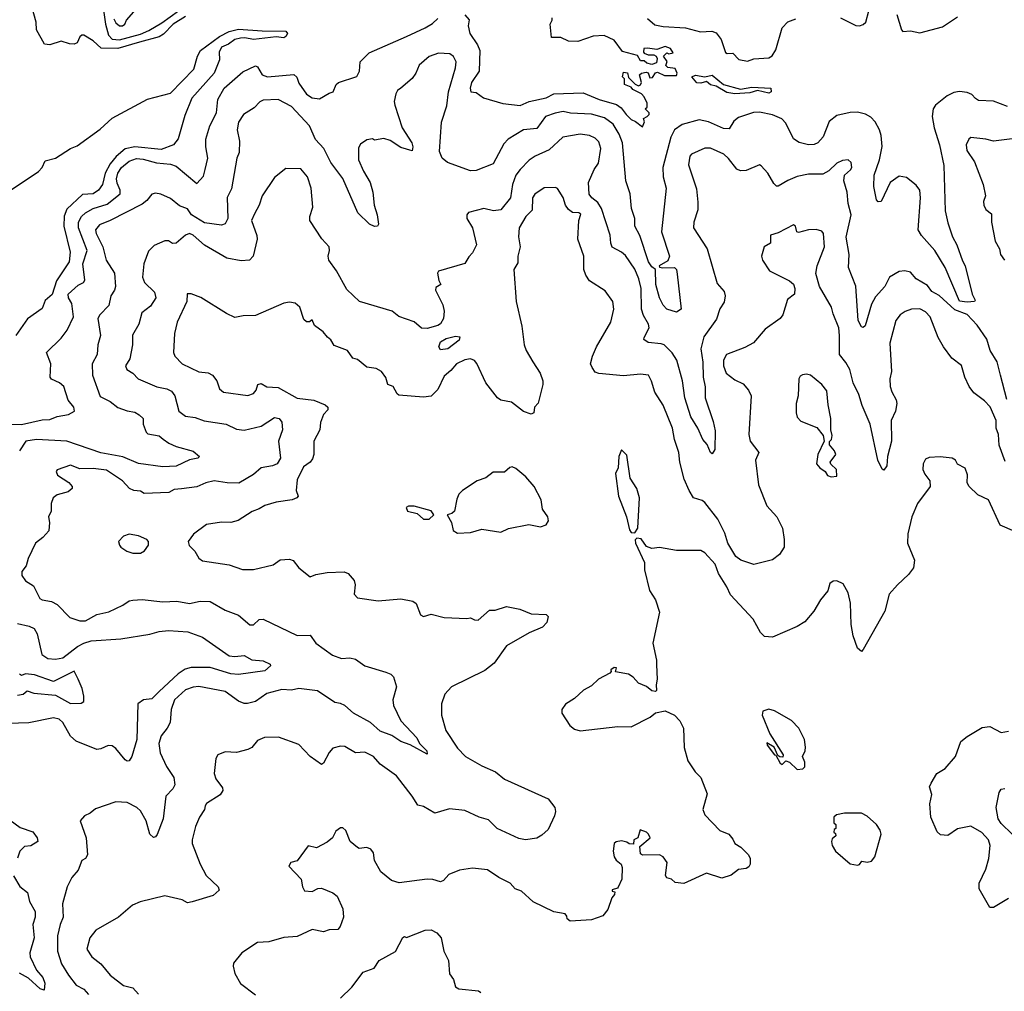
# Model space of a CAD drawing. Extents: x 1552033 to 1694788, y 811965 to 917215.
# Tile 162 of 256: x 1618386 to 1623602, y 863002 to 868148. Entities that reach past the tile are written whole.
import ezdxf

# ---------------------------------------------------------------- set-up
doc = ezdxf.new("R2010")
doc.units = 0

msp = doc.modelspace()

# ---------------------------------------------------------------- linework, layer by layer
at = {"layer": '0CON20XD'}
for points in [[(1619265, 868164.8), (1619198.7, 868125), (1619148.1, 868071.9), (1619125, 868057.1), (1619020.9, 868029.1), (1618905, 867995.9), (1618817, 867997), (1618775, 868036.2), (1618725, 868066), (1618715, 868066), (1618705, 868057.5), (1618689.6, 868025), (1618675, 868017.4), (1618649.4, 868019.4), (1618605, 868034.9), (1618544.7, 868014.7), (1618517.5, 868017.5), (1618475.4, 868095), (1618473.4, 868135), (1618433.8, 868276.2)], [(1618824.9, 868235), (1618841.2, 868125), (1618856.4, 868066.4), (1618876.2, 868045), (1618915, 868040.9), (1619025, 868071.6), (1619069.4, 868090.6), (1619139.1, 868130.9), (1619227.8, 868195)], [(1618885, 868152.5), (1618895, 868130.5), (1618915, 868116), (1618930, 868115), (1618942.5, 868125), (1618952.5, 868145), (1619042.3, 868247.7)], [(1620745, 868173), (1620766.9, 868146.9), (1620762.7, 868115), (1620771.1, 868075), (1620812, 868015), (1620824.2, 867984.2), (1620819.6, 867875), (1620779.5, 867815), (1620771.9, 867785), (1620776.4, 867766.4), (1620805, 867762), (1620843.3, 867733.3), (1620945, 867703.2), (1621036.9, 867693.1), (1621085, 867714.7), (1621175, 867733.8), (1621215, 867755.6), (1621371.1, 867761.1), (1621456.7, 867725), (1621548.6, 867698.6), (1621571.7, 867681.7), (1621598.6, 867645), (1621625, 867618.8), (1621648.8, 867608.8), (1621685, 867580), (1621696.4, 867606.4), (1621690, 867625), (1621710, 867635), (1621720, 867645), (1621720, 867655), (1621700, 867675), (1621710, 867685), (1621710, 867705), (1621695, 867740), (1621680, 867755), (1621635, 867777.5), (1621625, 867790), (1621590, 867805), (1621590, 867835), (1621580, 867845), (1621585, 867870), (1621606.4, 867866.4), (1621611.7, 867841.7), (1621647, 867807), (1621665, 867797.5), (1621675, 867802.5), (1621680, 867815), (1621670, 867855), (1621680, 867865), (1621705, 867870), (1621716.1, 867866.1), (1621725, 867840), (1621738.3, 867841.7), (1621753.6, 867866.4), (1621765, 867870), (1621802.3, 867852.3), (1621865, 867852.5), (1621868.8, 867865), (1621859.3, 867889.3), (1621820, 867895), (1621810, 867905), (1621817, 867927), (1621797.5, 867955), (1621815, 867972.5), (1621825, 867967.5), (1621848.3, 867971.7), (1621833.3, 867995), (1621805, 868005.7), (1621760.7, 867989.3), (1621712.3, 867997.7), (1621692.5, 867995), (1621690, 867975), (1621695, 867970), (1621715, 867962.5), (1621745, 867962.5), (1621757.5, 867955), (1621763, 867943), (1621760, 867920), (1621735, 867911.2), (1621708.3, 867918.3), (1621695, 867930), (1621675, 867930), (1621658.8, 867958.8), (1621580, 867980), (1621535, 868039.4), (1621482.5, 868065), (1621425, 868060), (1621342.1, 868032.1), (1621293.8, 868033.8), (1621253.3, 868053.3), (1621203.9, 868053.9), (1621196.7, 868125), (1621207.5, 868145), (1621207, 868157)], [(1622735, 868158.2), (1622815, 868117.5), (1622835, 868115.4), (1622855, 868122.2), (1622868.9, 868135), (1622884.1, 868195)], [(1623032.9, 868175), (1623057.5, 868095), (1623065, 868086), (1623105, 868088.2), (1623155, 868078.1), (1623275, 868110.8), (1623355, 868163.8)], [(1619368.2, 867355), (1619382.9, 867415), (1619371.6, 867475), (1619371.3, 867515), (1619392.5, 867585), (1619428.9, 867655), (1619435.6, 867725), (1619468.6, 867785), (1619567.6, 867872.4), (1619635, 867904.2), (1619645, 867898), (1619671.1, 867855), (1619699.2, 867845), (1619837.8, 867857.8), (1619853.8, 867843.8), (1619865, 867812.2), (1619905, 867754), (1619935, 867734.2), (1619975, 867728), (1620025, 867758.8), (1620047.5, 867765), (1620062.5, 867805), (1620075.4, 867814.6), (1620172.4, 867847.6), (1620186, 867875), (1620189.6, 867925), (1620237.4, 867972.6), (1620435, 868059.2), (1620533.6, 868105), (1620572.1, 868127.9), (1620602, 868155)], [(1621711.4, 868155), (1621751.1, 868121.1), (1621795, 868111.6), (1621914.2, 868104.2), (1621993.6, 868083.6), (1622053.1, 868086.9), (1622075, 868077.5), (1622103.1, 868043.1), (1622125, 867974.2), (1622135, 867968), (1622165, 867970.8), (1622196.2, 867936.2), (1622242.6, 867927.4), (1622275, 867940.7), (1622354.4, 867945.6), (1622373.4, 867956.6), (1622392.4, 867987.6), (1622425.3, 868105), (1622455, 868136.7), (1622498.3, 868151.7)], [(1618324, 867236), (1618485, 867344.6), (1618505.2, 867364.8), (1618520.2, 867399.8), (1618576.1, 867413.9), (1618655, 867465.4), (1618689.4, 867480.6), (1618812.8, 867567.2), (1618875, 867626.4), (1619062.9, 867727.1), (1619185, 867758.2), (1619308.1, 867885), (1619328.2, 867955), (1619343.9, 867985), (1619445, 868058.5), (1619495, 868086), (1619545, 868097), (1619669.7, 868089.7), (1619795, 868087.4), (1619804.3, 868075), (1619795, 868058.4), (1619785, 868050.9), (1619745, 868057.1), (1619625, 868043.4), (1619577.9, 868052.1), (1619555, 868050.3), (1619525, 868043.6), (1619491.7, 868018.3), (1619455, 868002.5), (1619441.9, 867975), (1619444.4, 867935), (1619416.7, 867865), (1619297.1, 867732.9), (1619260.4, 867639.6), (1619225, 867517.5), (1619200, 867485), (1619135, 867460.4), (1618995, 867475.2), (1618945, 867464.7), (1618897, 867423), (1618865.5, 867385), (1618839, 867335), (1618823.9, 867275), (1618803.7, 867245)], [(1623618.7, 867688.7), (1623545.8, 867715.8), (1623465, 867720), (1623449.7, 867729.7), (1623431.1, 867751.1), (1623405, 867762.7), (1623365, 867768), (1623335, 867762), (1623300, 867745), (1623237.3, 867695), (1623224.7, 867675), (1623221.1, 867635), (1623230.9, 867575), (1623259.6, 867485), (1623282.5, 867375), (1623288.8, 867135), (1623302.7, 867072.7), (1623327.8, 866997.8), (1623351.6, 866955), (1623380.6, 866870.6), (1623395.6, 866845), (1623431.9, 866695), (1623447.3, 866662.7), (1623444.3, 866655.7), (1623405, 866652.2), (1623365, 866657.5), (1623289.2, 866835), (1623235, 866924.8), (1623163.3, 867005), (1623146.6, 867035), (1623159.2, 867205), (1623154.5, 867245), (1623135, 867271.5), (1623085, 867311.5), (1623045, 867318.9), (1622997.5, 867285), (1622949.4, 867185), (1622935, 867182.5), (1622925, 867194.2), (1622911.4, 867265), (1622913.1, 867325), (1622940.7, 867405), (1622956, 867476), (1622950.9, 867535), (1622941.6, 867565), (1622917.6, 867607.6), (1622895, 867630.9), (1622867.3, 867647.3), (1622825, 867658.4), (1622785, 867656.5), (1622715, 867640), (1622675, 867609.5), (1622643, 867527), (1622615, 867495.3), (1622595, 867486.5), (1622565, 867484.2), (1622515, 867497.5), (1622485, 867516.5), (1622445, 867599.5), (1622423.2, 867623.2), (1622375, 867644.8), (1622305, 867658.1), (1622273.4, 867656.6), (1622195, 867629.6), (1622169.4, 867610.6), (1622145, 867570), (1622115, 867572.2), (1622035, 867606.8), (1621985, 867617.1), (1621895, 867592.5), (1621855.5, 867565), (1621836, 867525), (1621794, 867365), (1621794.6, 867315), (1621810.4, 867255), (1621785.6, 867025), (1621828.5, 866895), (1621819.2, 866870.8), (1621773.6, 866843.6), (1621776.4, 866836.4), (1621793, 866833), (1621855, 866835.7), (1621866.4, 866825), (1621869.3, 866800.7), (1621890, 866615), (1621865, 866598.8), (1621815, 866614.6), (1621795, 866636.2), (1621775.7, 866675), (1621755.6, 866745), (1621754, 866825), (1621735, 866839.2), (1621718.1, 866865), (1621671.4, 867005), (1621644.6, 867055), (1621645.8, 867095), (1621628, 867148), (1621620.5, 867225), (1621596.7, 867295), (1621579.8, 867495), (1621562.3, 867542.3), (1621530, 867595), (1621485, 867627.3), (1621415, 867647.3), (1621303.5, 867653.5), (1621265, 867661.6), (1621222.9, 867652.9), (1621171.3, 867635), (1621125, 867572.3), (1621055, 867563.8), (1620974.2, 867515), (1620950.4, 867489.6), (1620895, 867384.3), (1620805, 867349.2), (1620775, 867347.2), (1620651.9, 867391.9), (1620624.4, 867415), (1620609.6, 867449.6), (1620620.3, 867605), (1620648, 867692), (1620658.4, 867765), (1620695, 867892.5), (1620698.2, 867925), (1620685, 867952.5), (1620665, 867966.5), (1620605, 867970.8), (1620555, 867952.5), (1620502.4, 867907.6), (1620485, 867864.2), (1620465, 867837.1), (1620404.6, 867785.4), (1620387.6, 867772.4), (1620379.4, 867755), (1620370, 867715), (1620372.7, 867695), (1620411.5, 867575), (1620462.9, 867495), (1620468.6, 867475), (1620466, 867454), (1620405, 867470.8), (1620347.9, 867507.9), (1620315, 867518.1), (1620265, 867510), (1620255, 867516), (1620225, 867510.8), (1620191.3, 867488.7), (1620181.5, 867468.5), (1620181, 867405), (1620206.7, 867345), (1620242.3, 867285), (1620256, 867235), (1620263.8, 867165), (1620280, 867115), (1620286.6, 867065), (1620282, 867055), (1620265, 867053.2), (1620240, 867065), (1620177.9, 867125), (1620097.3, 867307.3), (1620035, 867392.2), (1619996.5, 867466.5), (1619953.6, 867513.6), (1619921.1, 867585), (1619825, 867688.9), (1619755, 867724.5), (1619675, 867721.2), (1619657.9, 867712.1), (1619628.5, 867681.5), (1619571.1, 867645), (1619544.6, 867605), (1619538.5, 867565), (1619550.5, 867505), (1619549.2, 867445), (1619535.6, 867414.4), (1619507.8, 867252.2), (1619485, 867206.7), (1619489.4, 867095), (1619475, 867066.9), (1619455, 867060), (1619365, 867071.6), (1619295.7, 867115), (1619275, 867146.9), (1619232.7, 867162.7), (1619185, 867200), (1619134.3, 867224.3), (1619105, 867229.2), (1619085.8, 867224.2), (1619060, 867190), (1619035, 867170.3), (1618865, 867083.8), (1618808.3, 867061.7), (1618787.2, 867035), (1618791.2, 867015), (1618826.2, 866945), (1618844.7, 866874.7), (1618887.5, 866805), (1618893.5, 866735), (1618888.5, 866715), (1618868.8, 866685), (1618858.8, 866635), (1618809.6, 866585), (1618800.4, 866565), (1618813.3, 866475), (1618799.2, 866425), (1618795.6, 866375), (1618770.6, 866325), (1618770.8, 866265), (1618811.7, 866151.7), (1618865, 866125.4), (1618905, 866094.3), (1618955, 866075.9), (1618995, 866069.2), (1619018.6, 866055), (1619039.2, 866035), (1619039.2, 866005), (1619055, 865963.5), (1619065, 865954.7), (1619125, 865944.6), (1619146.7, 865926.7), (1619175.6, 865905), (1619215, 865886.5), (1619305, 865862.3), (1619339.2, 865835), (1619330, 865825), (1619285, 865817.2), (1619215, 865782.7), (1619145, 865780.2), (1619015, 865797.3), (1618932.1, 865832.1), (1618815, 865853.9), (1618634.9, 865914.9), (1618475, 865924.6), (1618418.9, 865915), (1618385.6, 865865)], [(1622175, 867754.5), (1622132.1, 867762.1), (1622075.7, 867795.7), (1622045, 867802.5), (1622025, 867820.8), (1621995, 867812), (1621973.8, 867813.8), (1621947.5, 867845), (1621966.1, 867853.9), (1622015, 867845.8), (1622055, 867853.3), (1622114.4, 867804.4), (1622205, 867780), (1622265, 867790), (1622365, 867785.5), (1622368, 867765), (1622355, 867759.2), (1622295, 867772.5), (1622255, 867760), (1622175, 867754.5)], [(1623615, 866136.9), (1623582.2, 866265), (1623564.7, 866335), (1623527.9, 866395), (1623509.8, 866455), (1623459.3, 866529.3), (1623406.4, 866586.4), (1623340.6, 866610.6), (1623257.1, 866687.1), (1623218.3, 866708.3), (1623195, 866740), (1623136, 866775), (1623105, 866811.4), (1623075, 866818), (1623045, 866814.2), (1622995, 866784.2), (1622970, 866735), (1622920.7, 866679.3), (1622898.6, 866641.4), (1622865, 866526.2), (1622855, 866518), (1622845, 866522), (1622828.5, 866555), (1622816.1, 866736.1), (1622777.8, 866835), (1622781.1, 866905), (1622764.1, 866995.9), (1622791.4, 867115), (1622775.5, 867175), (1622770, 867235), (1622751.5, 867295), (1622755.6, 867325), (1622787.6, 867352.4), (1622793.8, 867365), (1622791.4, 867391.4), (1622775, 867405.3), (1622745, 867402.9), (1622715, 867387.2), (1622671.9, 867348.1), (1622640.9, 867329.1), (1622565, 867330.6), (1622505, 867316.9), (1622455, 867296.9), (1622405, 867265.8), (1622395, 867265.8), (1622380.5, 867280.5), (1622350, 867335), (1622315, 867373.8), (1622305, 867378.8), (1622235, 867350), (1622205, 867347.5), (1622185, 867355.8), (1622142, 867412), (1622115.7, 867435), (1622045, 867467.3), (1622015, 867466.8), (1621944.4, 867435), (1621937.1, 867425), (1621930, 867380), (1621972.5, 867252.5), (1621979.1, 867180.9), (1621978.5, 867141.5), (1621957, 867075), (1621955.8, 867045), (1622028.6, 866935), (1622080.3, 866750.3), (1622117.6, 866707.6), (1622124.3, 866685), (1622118.3, 866651.7), (1622095, 866616.7), (1622077.8, 866562.2), (1622011.3, 866468.7), (1621995.2, 866405), (1622004.8, 866334.8), (1622006.3, 866255), (1622017.4, 866202.6), (1622017.1, 866145), (1622060.5, 866020.5), (1622069.8, 865969.8), (1622068.6, 865871.4), (1622055, 865848), (1622045, 865855.8), (1622027.9, 865897.9), (1622005, 865924.3), (1621978.2, 865985), (1621941.6, 866045), (1621910, 866145), (1621897.1, 866235), (1621868.3, 866345), (1621843.5, 866383.5), (1621801.1, 866425), (1621785, 866431.4), (1621715, 866437.5), (1621693.2, 866453.2), (1621693.6, 866465), (1621721.2, 866515), (1621717.7, 866535), (1621691.5, 866581.5), (1621680.8, 866615), (1621678.2, 866725), (1621666.9, 866775), (1621645, 866826.7), (1621595, 866898.9), (1621575, 866917.3), (1621525, 866942.5), (1621517.2, 866965), (1621515, 867006.2), (1621468.7, 867148.7), (1621449.6, 867179.6), (1621416.7, 867205), (1621403.6, 867223.6), (1621399.2, 867285), (1621428.8, 867355), (1621452.7, 867387.3), (1621464, 867466), (1621455, 867501.1), (1621435, 867520), (1621405, 867533.8), (1621355, 867541.5), (1621264, 867526), (1621190.6, 867459.4), (1621116, 867425), (1621085, 867403.6), (1621037.9, 867355), (1621015.3, 867324.7), (1620997.5, 867275), (1620986.2, 867203.8), (1620935, 867140), (1620895.4, 867135.4), (1620845, 867148.6), (1620763.1, 867126.9), (1620755.5, 867114.5), (1620755.5, 867095), (1620784.6, 867045), (1620805.6, 866955), (1620785, 866912.5), (1620765, 866892.5), (1620744, 866856), (1620605, 866816.2), (1620598.8, 866805), (1620606.1, 866766.1), (1620617.5, 866745), (1620590, 866730), (1620588, 866715), (1620627.1, 866637.1), (1620634.4, 866605), (1620631.2, 866565), (1620615, 866537.5), (1620601.7, 866528.3), (1620545, 866512.2), (1620515, 866514.5), (1620475, 866547.1), (1620395, 866576), (1620360, 866605), (1620185.6, 866655), (1620119.5, 866719.5), (1620065, 866817.3), (1620024.2, 866875), (1620019.8, 866895), (1620027.8, 866925), (1620025, 866944), (1619986.7, 866986.7), (1619922.9, 867085), (1619922.9, 867105), (1619939.4, 867155), (1619930, 867255), (1619911.4, 867315), (1619875, 867357.1), (1619795, 867360), (1619735, 867311.4), (1619670, 867215), (1619654.6, 867165), (1619629.3, 867119.3), (1619614.6, 867085), (1619642.5, 867005), (1619643.5, 866985), (1619622.2, 866895), (1619603.8, 866875), (1619558.8, 866871.2), (1619483.8, 866885), (1619365, 866954.4), (1619305, 867006.9), (1619285, 867015.2), (1619265, 867005.9), (1619215, 866963.6), (1619195, 866962.9), (1619175, 866976.5), (1619155, 866976.2), (1619098.6, 866951.4), (1619068.5, 866921.5), (1619043.5, 866855), (1619036.2, 866785), (1619046.5, 866756.5), (1619100, 866705), (1619107.1, 866675), (1619079, 866631), (1619033.3, 866595), (1619016.7, 866535), (1618983.2, 866476.8), (1618983.5, 866425), (1618968.8, 866351.2), (1618947.1, 866315), (1618954.2, 866295), (1618985, 866276), (1619012.9, 866245), (1619113, 866203), (1619165, 866192.5), (1619190.9, 866180.9), (1619207.1, 866155), (1619228.2, 866075), (1619265, 866048.9), (1619315, 866040.8), (1619362.6, 866022.6), (1619480, 866005), (1619535, 865979.6), (1619575, 865974), (1619666, 865995), (1619735, 866041.1), (1619761.2, 866035), (1619775, 866016.7), (1619777.9, 865975), (1619756.9, 865915), (1619766.9, 865825), (1619750, 865795), (1619725.2, 865784.8), (1619665, 865774.2), (1619625, 865739.3), (1619546.2, 865693.8), (1619484.3, 865694.3), (1619415.4, 865705.4), (1619371.2, 865695), (1619325, 865672.9), (1619243.8, 865663.8), (1619205, 865658.8), (1619175.8, 865644.2), (1619045, 865638), (1619025, 865651.2), (1618990, 865655), (1618967.5, 865665), (1618930, 865705), (1618845, 865762.9), (1618775, 865770.5), (1618705, 865769.1), (1618655, 865787.9), (1618585, 865763.8), (1618579.2, 865755), (1618586.2, 865735), (1618647, 865697), (1618663.3, 865675), (1618663.8, 865665), (1618643.4, 865646.6), (1618585, 865631.8), (1618562.9, 865615), (1618552.5, 865585), (1618553.3, 865545), (1618539.2, 865515), (1618544.3, 865485), (1618539.5, 865440.5), (1618508, 865405), (1618469.2, 865375), (1618431.4, 865295), (1618420.6, 865255), (1618397.5, 865225), (1618397.1, 865205), (1618416.2, 865176.2), (1618459.6, 865149.6), (1618492.6, 865082.6), (1618505, 865074.5), (1618555, 865067.1), (1618585, 865051.4), (1618651.5, 864981.5), (1618705, 864963.9), (1618735, 864963.8), (1618795, 864997.1), (1618857.6, 865012.4), (1618932.6, 865047.4), (1618965, 865069.2), (1618985, 865072.9), (1619035, 865076.5), (1619145, 865064.8), (1619218.4, 865068.4), (1619285, 865055.6), (1619341.8, 865068.2), (1619395, 865065.9), (1619475, 865021.1), (1619544.5, 864994.5), (1619605, 864942), (1619625, 864942), (1619655, 864971.4), (1619675, 864972.5), (1619855, 864886.7), (1619925, 864888), (1619955, 864846.2), (1620043, 864783), (1620090, 864765), (1620135, 864767.5), (1620165, 864761.4), (1620177.5, 864752.5)], [(1623755, 867531.6), (1623545, 867504.2), (1623505.3, 867515.3), (1623425, 867524.2), (1623414.3, 867515), (1623401.1, 867485), (1623404.4, 867455), (1623444.6, 867394.6), (1623490, 867275), (1623502.5, 867215), (1623492.9, 867185), (1623494.2, 867165), (1623505, 867142.5), (1623535, 867120), (1623534.2, 867075), (1623554.2, 866975), (1623577.5, 866935), (1623582.5, 866905), (1623603.9, 866873.9)], [(1618345, 866006.2), (1618395, 866004.4), (1618505, 866029.4), (1618545, 866030.6), (1618585, 866045.4), (1618643.9, 866056.1), (1618676.2, 866075), (1618672.5, 866095), (1618642, 866132), (1618618.9, 866205), (1618596.4, 866225), (1618555, 866243.9), (1618547.3, 866255), (1618550, 866325), (1618527.8, 866385), (1618605, 866460.4), (1618637.1, 866502.9), (1618670.5, 866575), (1618661.2, 866645), (1618644.7, 866675), (1618642.2, 866695), (1618695, 866742.5), (1618723.2, 866756.8), (1618730.8, 866769.2), (1618720.4, 866855), (1618743.9, 866925), (1618698, 867045), (1618698, 867075), (1618713.8, 867105), (1618735, 867125.7), (1618775, 867147.5), (1618848.6, 867171.4), (1618918.2, 867225), (1618918.9, 867245), (1618902.3, 867282.3), (1618899.1, 867305), (1618905.1, 867334.9), (1618924.4, 867365), (1618965, 867398.3), (1619005, 867412.3), (1619039.1, 867409.1), (1619109.9, 867389.9), (1619185, 867383.3), (1619215, 867371.4), (1619325, 867280), (1619360.3, 867319.7), (1619368.2, 867355)], [(1618803.7, 867245), (1618775, 867226.4), (1618718.7, 867221.3), (1618635, 867143.5), (1618622.1, 867107.9), (1618619.1, 867055), (1618653.3, 866916.7), (1618647.3, 866865), (1618581.1, 866765), (1618557.3, 866692.7), (1618520, 866660), (1618505, 866618.6), (1618426.4, 866563.6), (1618364.7, 866475)], [(1621488.3, 866711.7), (1621405.6, 866765.6), (1621385.7, 866795), (1621375.5, 866825), (1621374.6, 866894.6), (1621342.2, 866985), (1621348.9, 867085), (1621358.7, 867118.7), (1621347.5, 867125), (1621315, 867126.8), (1621293.3, 867143.3), (1621277.7, 867165), (1621265.8, 867205.8), (1621235, 867253.8), (1621225, 867259.2), (1621165, 867257.1), (1621115, 867223.5), (1621103.4, 867205), (1621100.5, 867139.5), (1621067.3, 867105), (1621031.8, 867045), (1621027.9, 866997.9), (1621036.9, 866945), (1621024.5, 866895), (1621025, 866860), (1621004.4, 866825), (1621016.7, 866655), (1621045.6, 866525), (1621059.4, 866425), (1621070, 866395), (1621105, 866336), (1621144, 866275), (1621158, 866235), (1621158, 866215), (1621133.6, 866116.4), (1621113.3, 866095), (1621110, 866065), (1621095, 866058.8), (1621055, 866072.5), (1620991.7, 866121.7), (1620935, 866132.9), (1620918, 866145), (1620855.4, 866225.4), (1620807.4, 866327.4), (1620795, 866342.2), (1620775, 866351.2), (1620745, 866346.6), (1620699.3, 866325), (1620670.4, 866289.6), (1620635, 866260), (1620601.2, 866188.8), (1620565, 866154.2), (1620525, 866148.1), (1620395, 866159.2), (1620385, 866166.2), (1620365, 866205.8), (1620336, 866216), (1620325, 866252.5), (1620302.5, 866285), (1620275, 866300), (1620225, 866307.5), (1620175, 866347.5), (1620150, 866355), (1620122.5, 866395), (1620051.7, 866421.7), (1620035, 866452.5), (1620016, 866466), (1619993.8, 866495), (1619948.3, 866528.3), (1619935, 866557.5), (1619921.7, 866548.3), (1619905, 866547.5), (1619890.8, 866560.8), (1619869.4, 866625), (1619845, 866646.5), (1619815, 866651.1), (1619785, 866646.1), (1619635, 866580.9), (1619568.9, 866578.9), (1619525, 866570.2), (1619481.2, 866591.2), (1619345, 866677.1), (1619295, 866696.7), (1619273.9, 866696.1), (1619272, 866655), (1619219.5, 866545), (1619205.5, 866485), (1619201.4, 866385), (1619207.5, 866365), (1619246.2, 866325), (1619335, 866282.9), (1619385, 866277.1), (1619406.7, 866265), (1619430, 866235), (1619445, 866193.3), (1619465, 866176), (1619595, 866156.7), (1619625, 866167.8), (1619638.9, 866185), (1619648.1, 866215), (1619665, 866220.9), (1619695, 866203.8), (1619755, 866199.6), (1619855, 866142.7), (1619945, 866133.5), (1620005, 866108.6), (1620018.8, 866095), (1620018.3, 866081.7), (1619995, 866057.5), (1619979.2, 866015), (1619975.8, 865975), (1619944.6, 865915.4), (1619944.2, 865845), (1619937.9, 865822.1), (1619925.5, 865804.5), (1619890.2, 865779.8), (1619855, 865710), (1619851.2, 865655), (1619862, 865625), (1619854, 865615), (1619829.2, 865605), (1619745, 865593), (1619684.7, 865575.3), (1619655, 865556.5), (1619616.6, 865543.4), (1619543.8, 865495), (1619505, 865484.7), (1619455, 865486.8), (1619375, 865473.8), (1619307.2, 865422.8), (1619278, 865385), (1619283.5, 865363.5), (1619312.9, 865332.9), (1619335, 865296.7), (1619355, 865281.5), (1619495, 865261.1), (1619565.6, 865235.6), (1619625, 865235.6), (1619728.7, 865261.3), (1619765, 865286.5), (1619815, 865291.2), (1619835, 865284.4), (1619865, 865244.3), (1619925, 865197.5), (1619955, 865210), (1620015, 865219.2), (1620105, 865223.5), (1620125.8, 865215), (1620158.5, 865178.5), (1620164, 865155), (1620158.1, 865105), (1620175, 865086), (1620285, 865070.5), (1620405, 865080), (1620468.1, 865068.1), (1620486.1, 865056.1), (1620510, 864995), (1620525, 864987.5), (1620565, 865000), (1620635, 864981.5), (1620755, 864976.7), (1620775, 864980), (1620795, 864968.8), (1620815, 864968), (1620875, 865020), (1620905, 865020), (1620965, 865040), (1621035, 865026.2), (1621095, 865001.2), (1621175, 864997.5), (1621186.4, 864986.4), (1621178, 864955), (1621155, 864931.2), (1621085, 864900), (1620965, 864832), (1620900.2, 864739.8), (1620849.8, 864700.2), (1620674, 864615), (1620638.1, 864575), (1620620, 864525), (1620620.5, 864465), (1620644, 864384), (1620705, 864289.4), (1620748.6, 864245), (1620835, 864196.5), (1620906, 864165), (1620955, 864125.8), (1621185, 864022.2), (1621220.8, 863975), (1621224.3, 863955), (1621218.9, 863931.1), (1621185, 863859.2), (1621151.7, 863828.3), (1621125, 863813.8), (1621065, 863803.8), (1621031.2, 863811.2), (1620915, 863863.5), (1620869.6, 863909.6), (1620820, 863925), (1620745, 863960), (1620662.4, 863967.6), (1620585, 863945.6), (1620525, 863980.8), (1620495, 863988), (1620466, 864035), (1620382.3, 864142.3), (1620295, 864204.4), (1620260, 864245), (1620215, 864268.9), (1620165, 864265.6), (1620108.9, 864298.9), (1620085, 864300.8), (1620045, 864289.2), (1620025, 864266.7), (1619995, 864210), (1619985, 864204), (1619925.3, 864245.3), (1619865, 864308.6), (1619757.3, 864347.3), (1619683.2, 864346.8), (1619645, 864330.8), (1619615, 864293.8), (1619595, 864282.5), (1619535, 864266.2), (1619475, 864270), (1619435, 864253.8), (1619424.3, 864235), (1619415.8, 864155), (1619425, 864126.7), (1619459.5, 864079.5), (1619461.2, 864065), (1619447.3, 864042.7), (1619375, 863996), (1619368, 863985), (1619365.7, 863965), (1619338.6, 863925), (1619317.5, 863875), (1619298.8, 863805), (1619298.8, 863785), (1619342, 863675), (1619372.9, 863615), (1619436.7, 863555), (1619443, 863537), (1619410.3, 863509.7), (1619300, 863475), (1619275, 863470), (1619247, 863487), (1619155, 863508), (1619024.3, 863475.7), (1618982.7, 863457.3), (1618910, 863395), (1618788.8, 863325), (1618757.5, 863285), (1618742, 863225), (1618768, 863185), (1618815, 863148), (1618865, 863088), (1618935, 863032), (1618985, 863020), (1619015, 862987.1)], [(1623607.3, 865807.3), (1623574.7, 865894.7), (1623571.7, 865951.7), (1623559.6, 865985), (1623558.9, 866025), (1623527.6, 866097.6), (1623498.4, 866128.4), (1623441.5, 866171.5), (1623416.6, 866205), (1623392.8, 866255), (1623375, 866316), (1623325, 866355.7), (1623280.5, 866415), (1623251.5, 866465), (1623208.9, 866575), (1623185, 866601.2), (1623155, 866616.9), (1623110, 866615), (1623076.9, 866603.1), (1623051.1, 866585), (1623028.5, 866555), (1622996.2, 866435), (1623005.2, 866285), (1622996.4, 866245), (1622997.5, 866205), (1623006.4, 866176.4), (1623030, 866135), (1623032.2, 866115), (1623025.3, 866075), (1623002.9, 866025), (1623005.3, 865915), (1622983, 865835), (1622980.4, 865785), (1622965, 865762.5), (1622955, 865766.7), (1622932.7, 865815), (1622890.9, 866005), (1622849.4, 866105), (1622832.6, 866162.6), (1622801.2, 866225), (1622783.5, 866295), (1622763, 866333), (1622729.1, 866375), (1622729.8, 866475), (1622725.3, 866515), (1622695, 866590.8), (1622687.5, 866625), (1622623.3, 866735), (1622604.4, 866804.4), (1622610.9, 866845), (1622649.3, 866945), (1622644.6, 867014.6), (1622635, 867027.1), (1622605, 867037.3), (1622564.7, 867035.3), (1622511.2, 867021.2), (1622502.5, 867025), (1622496.2, 867055), (1622485, 867060.8), (1622405, 867019.2), (1622363, 867007), (1622363.3, 866965), (1622330, 866945), (1622315.8, 866895), (1622320.8, 866875), (1622358.3, 866818.3), (1622465, 866764.3), (1622485, 866747.5), (1622493.3, 866725), (1622490, 866695), (1622453.8, 866666.2), (1622429.2, 866585), (1622415, 866566), (1622335, 866508.6), (1622272.9, 866437.1), (1622227.8, 866412.2), (1622130, 866375), (1622113.9, 866345), (1622113.9, 866315), (1622129.1, 866275), (1622175, 866240.9), (1622218.7, 866218.7), (1622246.9, 866185), (1622261.9, 866155), (1622248.8, 865951.2), (1622255.7, 865915), (1622302.5, 865855), (1622284.3, 865815), (1622300.8, 865685), (1622345, 865572.9), (1622397.1, 865515), (1622426.9, 865455), (1622436.2, 865395), (1622435.4, 865355), (1622411.1, 865315), (1622375, 865287.5), (1622275, 865262.9), (1622205.8, 865285), (1622180, 865305), (1622136.8, 865375), (1622122.1, 865427.9), (1622085, 865503.1), (1622015, 865590.8), (1622001.7, 865601.7), (1621955.5, 865615.5), (1621932.9, 865655), (1621906, 865715), (1621883.7, 865803.7), (1621877.5, 865855), (1621854.7, 865924.7), (1621845.3, 865985), (1621795.9, 866105.9), (1621750, 866175), (1621733, 866233), (1621716.7, 866265), (1621675, 866270), (1621585, 866262.5), (1621454.4, 866274.4), (1621435, 866281.2), (1621418, 866305), (1621410.8, 866325), (1621420.8, 866365), (1621441.4, 866415), (1621517.5, 866545), (1621533.1, 866615), (1621528.6, 866655), (1621488.3, 866711.7)], [(1620615, 866399.6), (1620607.2, 866415), (1620615, 866442.2), (1620645, 866460), (1620695, 866471.8), (1620717.4, 866467.4), (1620715, 866450), (1620655, 866404.6), (1620615, 866399.6)], [(1622685, 865726.7), (1622715, 865730), (1622713.3, 865765), (1622683.6, 865793.6), (1622680, 865805), (1622710, 865845), (1622702.5, 865865), (1622676.4, 865896.4), (1622676.7, 865913.3), (1622686.2, 865925), (1622690, 865945), (1622682.5, 865975), (1622684, 866036), (1622668.9, 866108.9), (1622662.4, 866182.4), (1622635, 866216), (1622575, 866265.8), (1622555, 866271.2), (1622533.6, 866266.4), (1622520.7, 866259.3), (1622513.3, 866245), (1622510, 866155), (1622499.2, 866115), (1622499.2, 866065), (1622505, 866042.5), (1622525, 866020.8), (1622608.8, 865988.8), (1622642.5, 865945), (1622647.5, 865915), (1622614, 865845), (1622607.5, 865795), (1622624.3, 865774.3), (1622652.5, 865755), (1622665, 865733.3), (1622685, 865726.7)], [(1623657.9, 865437.9), (1623580.9, 865470.9), (1623518.9, 865605), (1623462, 865632), (1623415.8, 865675), (1623405.8, 865695), (1623407, 865737), (1623395, 865772.5), (1623355, 865793.3), (1623343.3, 865815), (1623325.6, 865825.6), (1623262, 865832), (1623205, 865829.6), (1623185, 865820), (1623172.5, 865795), (1623170.8, 865765), (1623181.5, 865741.5), (1623207.5, 865705), (1623209.2, 865675), (1623142.9, 865585), (1623112.2, 865515), (1623091.8, 865425), (1623089.1, 865375), (1623127.5, 865285), (1623122, 865245), (1623095, 865208.8), (1623036, 865155), (1622992.9, 865105), (1622968.6, 865015), (1622855, 864812.5), (1622845, 864802.5), (1622825, 864820), (1622802.5, 864885), (1622790.6, 864945), (1622786.8, 865056.8), (1622775, 865112.5), (1622749.5, 865159.5), (1622715, 865176.2), (1622695, 865174.4), (1622678, 865162), (1622667.1, 865122.9), (1622628, 865075), (1622593.8, 865015), (1622545, 864958.8), (1622505.8, 864934.2), (1622375, 864877.5), (1622331.7, 864881.7), (1622311.4, 864901.4), (1622272.4, 864972.4), (1622151.1, 865101.1), (1622132.5, 865145), (1622088.9, 865215), (1622071.4, 865265), (1622015, 865324), (1621993.9, 865336.1), (1621865.8, 865335.8), (1621775, 865353.3), (1621735, 865347.5), (1621707, 865357), (1621678.3, 865398.3), (1621655, 865402.5), (1621647, 865393), (1621648.8, 865375), (1621696.4, 865273.6), (1621696.7, 865235), (1621722.5, 865125), (1621754.3, 865075), (1621775, 865010), (1621740.8, 864845), (1621760, 864755), (1621759.5, 864730.5), (1621763.3, 864655), (1621757.5, 864625), (1621760, 864595), (1621755, 864590), (1621735, 864592.5), (1621706.1, 864616.1), (1621663.9, 864633.9), (1621635.9, 864665.9), (1621611.7, 864681.7), (1621543.3, 864693.3), (1621547.5, 864715), (1621535, 864717.5), (1621517.5, 864705), (1621520, 864695), (1621513, 864687), (1621452.5, 864655), (1621415, 864620), (1621372.7, 864597.3), (1621325, 864553.3), (1621277, 864523), (1621257.5, 864495), (1621257.5, 864475), (1621300.5, 864410.5), (1621325, 864390), (1621355, 864381.2), (1621555, 864404), (1621625, 864403.3), (1621727, 864453), (1621755, 864476.2), (1621805, 864486.7), (1621855, 864463.8), (1621883.8, 864435), (1621902, 864395), (1621906.1, 864293.9), (1621925, 864222.5), (1621964, 864165), (1621994.4, 864134.4), (1622027.9, 864047.9), (1622006, 863965), (1622015, 863936.2), (1622095, 863854), (1622142.5, 863835), (1622165, 863807.5), (1622174.1, 863784.1), (1622205.8, 863765.8), (1622246.7, 863725), (1622256.2, 863705), (1622256.7, 863675), (1622249.5, 863660.5), (1622235, 863652), (1622195, 863646.7), (1622155, 863617.1), (1622105, 863601.2), (1622025, 863627.1), (1621905, 863573.8), (1621858.3, 863578.3), (1621840, 863595), (1621815, 863602.5), (1621806.7, 863615), (1621816.7, 863685), (1621795.8, 863715), (1621775, 863724), (1621685, 863723.3), (1621675, 863730), (1621671.7, 863768.3), (1621725.8, 863815), (1621718, 863835), (1621706, 863845), (1621672.5, 863857.5), (1621660, 863815), (1621640, 863805), (1621638.3, 863781.7), (1621615, 863782.5), (1621602.3, 863792.3), (1621575, 863798.8), (1621545.8, 863794.2), (1621535.7, 863784.3), (1621530.6, 863745), (1621536.2, 863715), (1621546.4, 863696.4), (1621572, 863675), (1621577.9, 863657.9), (1621575.9, 863595.9), (1621556, 863554), (1621552.5, 863547.5), (1621525, 863540), (1621525, 863532.5), (1621538.3, 863528.3), (1621537.5, 863515), (1621523.1, 863496.9), (1621502, 863435), (1621475, 863402.2), (1621415, 863380), (1621303, 863373), (1621286.7, 863385), (1621285, 863400), (1621275, 863412.5), (1621215, 863422), (1621105.8, 863475.8), (1621045, 863532.5), (1621011.2, 863545), (1620985, 863574.2), (1620924.5, 863604.5), (1620865, 863645.8), (1620785, 863654.2), (1620715.8, 863644.2), (1620659.5, 863620.5), (1620631.2, 863588.8), (1620615, 863581.2), (1620575, 863594.4), (1620545.4, 863595.4), (1620396.1, 863576.1), (1620355, 863588), (1620300, 863635), (1620265.5, 863695), (1620259.5, 863735), (1620245.8, 863755), (1620225, 863762.9), (1620185, 863758.8), (1620175, 863763.3), (1620136.7, 863795), (1620113, 863853), (1620097, 863867), (1620085, 863867.5), (1620060.7, 863849.3), (1620042.5, 863815), (1620015, 863791.2), (1619958.3, 863761.7), (1619915, 863772.5), (1619856.4, 863693.6), (1619822.5, 863685), (1619812.5, 863665), (1619876.7, 863595), (1619884, 863555), (1619895, 863534.2), (1619935, 863530), (1619965, 863546.7), (1619985, 863548.8), (1620045, 863524), (1620068, 863505), (1620098, 863438), (1620100.6, 863395), (1620084, 863345), (1620070.5, 863329.5), (1620025, 863328), (1619995, 863316.2), (1619935, 863328.8), (1619855, 863292.9), (1619785, 863286.9), (1619705.8, 863264.2), (1619645, 863260.8), (1619563.3, 863205), (1619518.3, 863151.7), (1619516.2, 863135), (1619526.1, 863096.1), (1619555, 863043.3), (1619635, 862983.8)], [(1621645, 865430), (1621660, 865455), (1621669.2, 865615), (1621656, 865665), (1621619.5, 865719.5), (1621601.7, 865841.7), (1621575, 865870), (1621560, 865835), (1621556.7, 865775), (1621542.5, 865745), (1621558.8, 865625), (1621601.2, 865515), (1621616.4, 865446.4), (1621625, 865432.5), (1621645, 865430)], [(1620705, 865427.5), (1620775, 865431.2), (1620835, 865448.8), (1620935, 865433.8), (1620975, 865453.3), (1621083.8, 865473.8), (1621145, 865462.5), (1621175, 865472.5), (1621187.1, 865492.9), (1621184.2, 865515), (1621155.7, 865555), (1621147.8, 865605), (1621111.9, 865675), (1621067.4, 865727.4), (1621015, 865770), (1620995, 865779.2), (1620983.2, 865776.8), (1620955, 865750.8), (1620895, 865751.1), (1620855, 865720.9), (1620810, 865705), (1620731.9, 865655), (1620712.9, 865635), (1620701.2, 865608.8), (1620688.8, 865545), (1620675, 865533.3), (1620650, 865525), (1620673.3, 865485), (1620681.7, 865441.7), (1620705, 865427.5)], [(1620555, 865503.3), (1620580, 865525), (1620565, 865547.5), (1620475, 865571.2), (1620445, 865571.2), (1620433.3, 865565), (1620440, 865545), (1620491.7, 865531.7), (1620525, 865503.3), (1620555, 865503.3)], [(1618985, 865322.9), (1619025, 865323.1), (1619047.5, 865335), (1619067.8, 865365), (1619068, 865385), (1619060, 865395), (1619015, 865414.4), (1618965, 865422.5), (1618935, 865412), (1618910, 865385), (1618914, 865365), (1618922.5, 865355), (1618953.8, 865333.8), (1618985, 865322.9)], [(1618375, 864950.5), (1618436, 864936), (1618462.7, 864922.7), (1618478.5, 864895), (1618502.5, 864785), (1618535.4, 864765.4), (1618575, 864761.5), (1618615, 864767.3), (1618691.7, 864828.3), (1618725, 864845.3), (1618765, 864858.6), (1618921.9, 864868.1), (1619075, 864893.1), (1619125, 864907.5), (1619175, 864912.1), (1619276, 864906), (1619355, 864877.5), (1619495, 864779.2), (1619525, 864775.3), (1619575, 864780), (1619615, 864756.9), (1619675, 864751.5), (1619713.3, 864735), (1619713.8, 864725), (1619685, 864699.2), (1619545, 864679.7), (1619505, 864683.1), (1619395, 864716.8), (1619295, 864717), (1619262.7, 864707.3), (1619225, 864684.2), (1619125, 864590.5), (1619085, 864551.2), (1619042, 864545), (1619011.1, 864525), (1619006.4, 864335), (1618980, 864245), (1618965, 864223.3), (1618955, 864221.2), (1618945, 864227.5), (1618895, 864287.1), (1618875, 864301.9), (1618855, 864304.3), (1618815, 864285.7), (1618795, 864282.9), (1618685, 864326.7), (1618655, 864352.9), (1618615, 864425.7), (1618595, 864443.3), (1618565, 864450), (1618435, 864424.6), (1618325, 864420.4)], [(1620177.5, 864752.5), (1620215, 864725.5), (1620325, 864692.9), (1620351.4, 864681.4), (1620366.8, 864666.8), (1620382, 864615), (1620362.5, 864545), (1620365.8, 864515), (1620404.6, 864434.6), (1620489.5, 864345), (1620504.6, 864314.6), (1620542.5, 864275), (1620545, 864257.5), (1620455, 864307.9), (1620405, 864325.5), (1620357.2, 864357.2), (1620295, 864380), (1620245.2, 864425.2), (1620155, 864474.5), (1620109.2, 864515), (1620085, 864526.7), (1620055, 864531.4), (1619964.2, 864594.2), (1619865, 864606.1), (1619825, 864596.9), (1619775, 864600.3), (1619695, 864578.7), (1619635, 864536.5), (1619593.5, 864526.5), (1619575, 864526.7), (1619545, 864538.1), (1619475, 864589.6), (1619335, 864616.1), (1619305, 864612.7), (1619265, 864598), (1619206.1, 864545), (1619187.7, 864495), (1619182.7, 864425), (1619167.5, 864395), (1619135.5, 864355), (1619123.5, 864315), (1619130.5, 864265), (1619163.1, 864193.1), (1619202.2, 864135), (1619208.2, 864095), (1619197.5, 864075), (1619159.3, 864035), (1619146.7, 863915), (1619115, 863832), (1619105, 863819.2), (1619095, 863816), (1619075.6, 863835), (1619056.6, 863905), (1619025, 863958.5), (1619006.1, 863976.1), (1618955, 864001.9), (1618895, 864005.6), (1618787.5, 863967.5), (1618760, 863945), (1618729.5, 863930.5), (1618706.7, 863905), (1618737.5, 863815), (1618745.6, 863724.4), (1618734.4, 863705.6), (1618715, 863695.6), (1618696.4, 863643.6), (1618662, 863605), (1618638, 863555), (1618612.1, 863465), (1618616.4, 863395), (1618599.4, 863355), (1618586.2, 863296.2), (1618585.3, 863215), (1618606.9, 863146.9), (1618645, 863086.9), (1618684.6, 863034.6), (1618725, 863013.3), (1618750.8, 862985)], [(1618375, 864569.6), (1618404.3, 864575.7), (1618425, 864592.5), (1618460.6, 864580.6), (1618575, 864570), (1618655, 864525.7), (1618711.8, 864528.2), (1618725, 864537.5), (1618726, 864565), (1618716.9, 864605), (1618695.3, 864655.3), (1618675, 864697.3), (1618565, 864643.6), (1618465, 864677.8), (1618416.2, 864683.8), (1618395, 864674.2), (1618385, 864680.8)], [(1622505, 864177.5), (1622535, 864180), (1622545, 864190), (1622546, 864215), (1622532.9, 864245), (1622547.5, 864275), (1622550, 864295), (1622544, 864335), (1622513.8, 864395), (1622475, 864436.2), (1622385, 864486.7), (1622355, 864496.7), (1622323.9, 864486.1), (1622320, 864465), (1622360, 864365), (1622430, 864255), (1622428.3, 864241.7), (1622413, 864243), (1622401.7, 864251.7), (1622382.5, 864295), (1622345, 864317.5), (1622346.7, 864305), (1622385, 864253.8), (1622392.5, 864252.5), (1622415, 864210), (1622425, 864202.5), (1622445, 864222.5), (1622465, 864216.2), (1622505, 864177.5)], [(1623625, 863493.8), (1623545, 863445.8), (1623525, 863446), (1623470, 863545), (1623470, 863575), (1623505, 863648.8), (1623520.9, 863705), (1623528.2, 863775), (1623518.2, 863805), (1623483.3, 863843.3), (1623425, 863876.7), (1623355, 863862.2), (1623303.1, 863826.9), (1623265, 863830.5), (1623246.6, 863846.6), (1623213.4, 863923.4), (1623208.6, 863995), (1623218, 864045), (1623206.2, 864085), (1623214.2, 864105), (1623244.3, 864155), (1623288.4, 864181.6), (1623344.2, 864245), (1623371.9, 864325), (1623405, 864351.1), (1623485, 864399.6), (1623525, 864404.4), (1623585, 864372.9), (1623625, 864380)], [(1623644.5, 863835), (1623585, 863890.7), (1623569.8, 863915), (1623559.8, 863975), (1623575.7, 864054.3), (1623585, 864071.8), (1623605, 864075.3)], [(1622825, 863670), (1622835, 863673.3), (1622848.3, 863691.7), (1622876.4, 863686.4), (1622899.5, 863690.5), (1622915.8, 863714.2), (1622949.5, 863835), (1622945.6, 863855), (1622925, 863885.7), (1622875, 863929.2), (1622845, 863946), (1622755, 863946.2), (1622713, 863937), (1622700, 863925), (1622700, 863895), (1622710, 863885), (1622710, 863865), (1622701.7, 863858.3), (1622700, 863845), (1622708.3, 863838.3), (1622710, 863825), (1622691.2, 863808.8), (1622686.7, 863795), (1622691.2, 863775), (1622708.8, 863745), (1622785, 863677.5), (1622825, 863670)], [(1618335, 863907.5), (1618388.7, 863868.7), (1618455, 863846.9), (1618478.8, 863815), (1618482.5, 863795), (1618445, 863772), (1618411.7, 863768.3), (1618386.7, 863745), (1618373.6, 863706.4)], [(1618352.8, 863612.8), (1618386.4, 863556.4), (1618427.5, 863525), (1618437.5, 863477.5), (1618467.1, 863425), (1618467.1, 863395), (1618454.7, 863355), (1618462.7, 863285), (1618440, 863205), (1618440.7, 863185), (1618474.7, 863114.7), (1618508.9, 863075), (1618518.6, 863045), (1618515, 863007.5), (1618494.4, 863015), (1618432.3, 863072.3), (1618385, 863097.6)], [(1620085, 862966.2), (1620145, 863023.8), (1620205, 863103.3), (1620263.8, 863125), (1620290, 863165), (1620377, 863213), (1620415, 863287.5), (1620425, 863292.5), (1620435, 863287.5), (1620533.4, 863326.6), (1620565, 863327.1), (1620595, 863311.2), (1620618, 863285), (1620632.9, 863215), (1620658.2, 863165), (1620662.9, 863095), (1620684.3, 863065), (1620694.2, 863025), (1620712.5, 863015), (1620817.5, 863005), (1620828.8, 862995)]]:
    msp.add_lwpolyline(points, dxfattribs=at)

doc.saveas('drawing.dxf')
